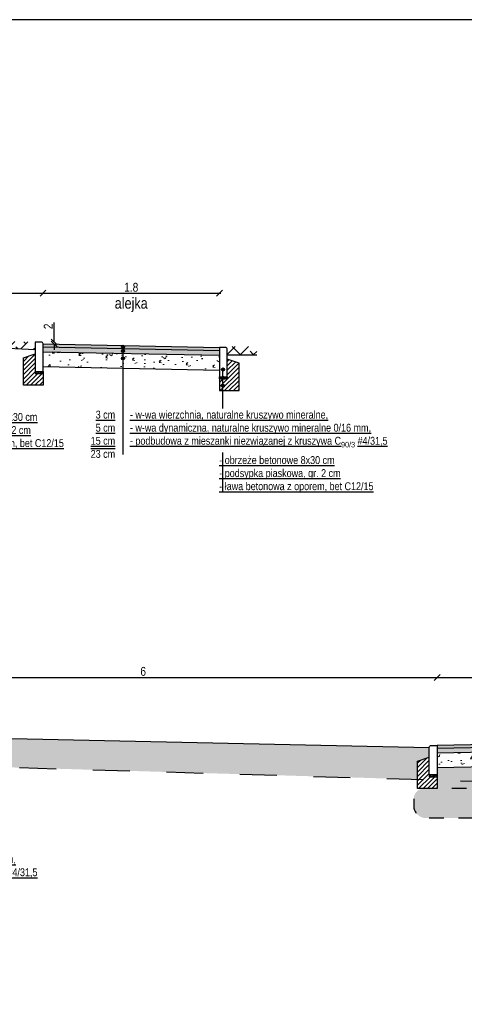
# Model space of a CAD drawing. Header units: metres. Extents: x 540 to 1285, y -13 to 406.
# Tile 12 of 16: x 803 to 894, y 205 to 406. Entities that reach past the tile are written whole.
import ezdxf

# ---------------------------------------------------------------- set-up
doc = ezdxf.new("R2010")
doc.units = ezdxf.units.M
doc.linetypes.add('1_1MM', pattern=[1, 0.5, -0.5])
for name, color, linetype in [('$DR - opis', 1, 'Continuous'), ('opis', 1, 'Continuous'), ('wypełnienie', 7, 'Continuous')]:
    doc.layers.add(name, color=color, linetype=linetype)
doc.layers.add('DR - wypełnienie', color=7, linetype='Continuous', lineweight=5)
doc.styles.add('ARIAL 2', font='ARIALN.TTF')
doc.dimstyles.new('przekroje normalne', dxfattribs={"dimscale": 30, "dimtxt": 0.3, "dimasz": 0.2, "dimexe": 0.08, "dimexo": 1, "dimgap": 0.05, "dimtad": 1, "dimdec": 1, "dimlfac": 0.01, "dimzin": 9, "dimdsep": 46, "dimtxsty": 'ARIAL 2', "dimblk": 'OBLIQUE', "dimcen": 0, "dimdle": 0.05, "dimse1": 1, "dimse2": 1, "dimclrt": 1, "dimadec": 0, "dimazin": 0, "dimtfac": 1, "dimtdec": 1, "dimtofl": 0, "dimtmove": 0, "dimatfit": 3, "dimldrblk": 'OBLIQUE', "dimfxl": 0.5, "dimfxlon": 1, "dimtolj": 1, "dimtzin": 1, "dimarcsym": 0})

# ---------------------------------------------------------------- blocks, each defined once
blk = doc.blocks.new('_OBLIQUE')
at = {"color": 0, "linetype": 'ByBlock'}
blk.add_line((-0.5, -0.5), (0.5, 0.5), dxfattribs=at)
blk = doc.blocks.new('*D105')
at = {"layer": '$DR - opis', "color": 0, "lineweight": -2, "transparency": 16777216}
for p, q in [((810.47, 340.2), (810.47, 344.18)), ((810.47, 339.8), (810.47, 338.6))]:
    blk.add_line(p, q, dxfattribs=at)
at = {"layer": 'Defpoints', "color": 0, "transparency": 16777216}
for p in [(807.82, 340.2), (808.22, 339.8), (810.47, 340.2)]:
    blk.add_point(p, dxfattribs=at)
at = {"layer": '$DR - opis', "color": 0, "lineweight": -2, "transparency": 16777216, "xscale": 1.2, "yscale": 1.2, "zscale": 1.2}
for p, rotation in [((810.47, 340.2), 270), ((810.47, 339.8), 90)]:
    blk.add_blockref('_OBLIQUE', p, dxfattribs=dict(at, rotation=rotation))
at = {"layer": '$DR - opis', "color": 1, "transparency": 16777216, "insert": (809.27, 343.39), "char_height": 1.8, "attachment_point": 5, "rotation": 90, "style": 'ARIAL 2'}
blk.add_mtext('\\A1;2', dxfattribs=at)
blk = doc.blocks.new('*D106')
at = {"layer": '$DR - opis', "color": 0, "lineweight": -2, "transparency": 16777216}
blk.add_line((780.12, 350.15), (808.52, 350.15), dxfattribs=at)
at = {"layer": 'Defpoints', "color": 0, "transparency": 16777216}
for p in [(808.22, 350.15), (808.22, 339.8), (780.42, 339.61)]:
    blk.add_point(p, dxfattribs=at)
at = {"layer": '$DR - opis', "color": 0, "lineweight": -2, "transparency": 16777216, "xscale": 1.2, "yscale": 1.2, "zscale": 1.2, "rotation": 180}
blk.add_blockref('_OBLIQUE', (780.42, 350.15), dxfattribs=at)
at = {"layer": '$DR - opis', "color": 0, "lineweight": -2, "transparency": 16777216, "xscale": 1.2, "yscale": 1.2, "zscale": 1.2}
blk.add_blockref('_OBLIQUE', (808.22, 350.15), dxfattribs=at)
at = {"layer": '$DR - opis', "color": 1, "transparency": 16777216, "insert": (794.32, 351.35), "char_height": 1.8, "attachment_point": 5, "style": 'ARIAL 2'}
blk.add_mtext('\\A1;1.4', dxfattribs=at)
blk = doc.blocks.new('*D107')
at = {"layer": '$DR - opis', "color": 0, "lineweight": -2, "transparency": 16777216}
blk.add_line((807.92, 350.15), (844.52, 350.15), dxfattribs=at)
at = {"layer": 'Defpoints', "color": 0, "transparency": 16777216}
for p in [(844.22, 350.15), (808.22, 339.8), (844.22, 339.08)]:
    blk.add_point(p, dxfattribs=at)
at = {"layer": '$DR - opis', "color": 0, "lineweight": -2, "transparency": 16777216, "xscale": 1.2, "yscale": 1.2, "zscale": 1.2, "rotation": 180}
blk.add_blockref('_OBLIQUE', (808.22, 350.15), dxfattribs=at)
at = {"layer": '$DR - opis', "color": 0, "lineweight": -2, "transparency": 16777216, "xscale": 1.2, "yscale": 1.2, "zscale": 1.2}
blk.add_blockref('_OBLIQUE', (844.22, 350.15), dxfattribs=at)
at = {"layer": '$DR - opis', "color": 1, "transparency": 16777216, "insert": (826.22, 351.37), "char_height": 1.8, "attachment_point": 5, "style": 'ARIAL 2'}
blk.add_mtext('\\A1;1.8', dxfattribs=at)
blk = doc.blocks.new('*D125')
at = {"layer": '$DR - opis', "color": 0, "lineweight": -2, "transparency": 16777216}
blk.add_line((768.35, 271.75), (888.95, 271.75), dxfattribs=at)
at = {"layer": 'Defpoints', "color": 0, "transparency": 16777216}
for p in [(888.65, 271.75), (768.65, 259.94), (888.65, 257.86)]:
    blk.add_point(p, dxfattribs=at)
at = {"layer": '$DR - opis', "color": 0, "lineweight": -2, "transparency": 16777216, "xscale": 1.2, "yscale": 1.2, "zscale": 1.2, "rotation": 180}
blk.add_blockref('_OBLIQUE', (768.65, 271.75), dxfattribs=at)
at = {"layer": '$DR - opis', "color": 0, "lineweight": -2, "transparency": 16777216, "xscale": 1.2, "yscale": 1.2, "zscale": 1.2}
blk.add_blockref('_OBLIQUE', (888.65, 271.75), dxfattribs=at)
at = {"layer": '$DR - opis', "color": 1, "transparency": 16777216, "insert": (828.65, 272.97), "char_height": 1.8, "attachment_point": 5, "style": 'ARIAL 2'}
blk.add_mtext('\\A1;6', dxfattribs=at)
blk = doc.blocks.new('*D126')
at = {"layer": '$DR - opis', "color": 0, "lineweight": -2, "transparency": 16777216}
blk.add_line((888.35, 271.75), (970.95, 271.75), dxfattribs=at)
at = {"layer": 'Defpoints', "color": 0, "transparency": 16777216}
for p in [(970.65, 271.75), (970.65, 259.5), (888.65, 257.86)]:
    blk.add_point(p, dxfattribs=at)
at = {"layer": '$DR - opis', "color": 0, "lineweight": -2, "transparency": 16777216, "xscale": 1.2, "yscale": 1.2, "zscale": 1.2, "rotation": 180}
blk.add_blockref('_OBLIQUE', (888.65, 271.75), dxfattribs=at)
at = {"layer": '$DR - opis', "color": 0, "lineweight": -2, "transparency": 16777216, "xscale": 1.2, "yscale": 1.2, "zscale": 1.2}
blk.add_blockref('_OBLIQUE', (970.65, 271.75), dxfattribs=at)
at = {"layer": '$DR - opis', "color": 1, "transparency": 16777216, "insert": (929.65, 272.95), "char_height": 1.8, "attachment_point": 5, "style": 'ARIAL 2'}
blk.add_mtext('\\A1;4.1', dxfattribs=at)

msp = doc.modelspace()

# ---------------------------------------------------------------- hatches: boundary and pattern name
at = {"layer": '$DR - opis', "transparency": 33554636}
h = msp.add_hatch(dxfattribs=at)
h.set_pattern_fill('ANSI38', color=82, scale=3)
h.set_pattern_definition([(45, (-1094981.4026, -1183564.1506), (-1.3470384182, 1.3470384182), []), (135, (-1094981.4026, -1183564.1506), (-4.0411152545, 1.3470384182), [4.7625, -2.8575])])
h.paths.add_polyline_path([(806.615, 338.638), (783.215, 339.802), (783.215, 340.802), (806.615, 340.202)])
at = {"layer": '$DR - opis'}
h = msp.add_hatch(dxfattribs=at)
h.set_pattern_fill('ANSI31')
h.set_pattern_definition([(45, (124.42484, 462.87264), (-0.4490128, 0.4490128), [])])
h.paths.add_polyline_path([(808.215, 333.802), (808.215, 331.402), (804.215, 331.402), (804.215, 337.002), (806.615, 337.786), (806.615, 333.802)])
h = msp.add_hatch(color=256, dxfattribs=at)
h.dxf.hatch_style = 1
h.paths.add_polyline_path([(824.213, 339.221, -1), (824.853, 339.221, -1)])
h = msp.add_hatch(color=256, dxfattribs=at)
h.dxf.hatch_style = 1
h.paths.add_polyline_path([(824.213, 338.359, -1), (824.853, 338.359, -1)])
at = {"layer": '$DR - opis', "transparency": 33554636}
h = msp.add_hatch(dxfattribs=at)
h.set_pattern_fill('ANSI38', color=82, scale=3)
h.set_pattern_definition([(45, (-1094918.8026, -1183566.3572), (-1.3470384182, 1.3470384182), []), (135, (-1094918.8026, -1183566.3572), (-4.0411152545, 1.3470384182), [4.7625, -2.8575])])
h.paths.add_polyline_path([(851.829, 339.312), (845.64, 339.303), (845.815, 337.595), (851.815, 337.595)])
at = {"layer": '$DR - opis'}
h = msp.add_hatch(color=256, dxfattribs=at)
h.dxf.hatch_style = 1
h.paths.add_polyline_path([(824.213, 336.867, -1), (824.853, 336.867, -1)])
h = msp.add_hatch(dxfattribs=at)
h.set_pattern_fill('ANSI31')
h.set_pattern_definition([(45, (160.42484, 461.75264), (-0.4490128, 0.4490128), [])])
h.paths.add_polyline_path([(844.215, 332.682), (844.215, 330.282), (848.215, 330.282), (848.215, 335.882), (845.815, 336.666), (845.815, 332.682)])
h = msp.add_hatch(color=256, dxfattribs=at)
h.dxf.hatch_style = 1
h.paths.add_polyline_path([(844.604, 334.581, -1), (845.244, 334.581, -1)])
h = msp.add_hatch(color=256, dxfattribs=at)
h.dxf.hatch_style = 1
h.paths.add_polyline_path([(844.604, 332.882, -1), (845.244, 332.882, -1)])
h = msp.add_hatch(color=256, dxfattribs=at)
h.dxf.hatch_style = 1
h.paths.add_polyline_path([(844.604, 331.258, -1), (845.244, 331.258, -1)])
h = msp.add_hatch(dxfattribs=at)
h.set_pattern_fill('ANSI31')
h.set_pattern_definition([(45, (368.85567, 380.5312), (-0.4490128, 0.4490128), [])])
h.paths.add_polyline_path([(888.646, 251.461), (888.646, 249.061), (884.646, 249.061), (884.646, 254.661), (887.046, 255.445), (887.046, 251.461)])
h = msp.add_hatch()
h.set_pattern_fill('AR-SAND', color=256, scale=0.03)
h.set_pattern_definition([(37.5, (25.831, 74.29766), (-0.00960019, 0.29364794), [0, -0.231648, 0, -0.25908, 0, -0.24765]), (7.5, (25.831, 74.29766), (0.26971397, 0.43009506), [0, -0.124968, 0, -0.208788, 0, -0.08001]), (327.5, (25.64355, 74.29766), (0.47459542, 0.00086231), [0, -0.0762, 0, -0.27432, 0, -0.35814]), (317.5, (25.64355, 74.29766), (0.45813387, 0.1337576), [0, -0.0381, 0, -0.179832, 0, -0.20574])])
h.paths.add_polyline_path([(806.615, 334.202), (808.215, 334.202), (808.215, 333.802), (806.615, 333.802)])
h = msp.add_hatch()
h.set_pattern_fill('AR-SAND', color=256, scale=0.03)
h.set_pattern_definition([(37.5, (61.831, 73.17766), (-0.00960019, 0.29364794), [0, -0.231648, 0, -0.25908, 0, -0.24765]), (7.5, (61.831, 73.17766), (0.26971397, 0.43009506), [0, -0.124968, 0, -0.208788, 0, -0.08001]), (327.5, (61.64355, 73.17766), (0.47459542, 0.00086231), [0, -0.0762, 0, -0.27432, 0, -0.35814]), (317.5, (61.64355, 73.17766), (0.45813387, 0.1337576), [0, -0.0381, 0, -0.179832, 0, -0.20574])])
h.paths.add_polyline_path([(845.815, 333.082), (844.215, 333.082), (844.215, 332.682), (845.815, 332.682)])
h = msp.add_hatch()
h.set_pattern_fill('AR-SAND', color=256, scale=0.03)
h.set_pattern_definition([(37.5, (270.26183, -8.04376), (-0.00960019, 0.29364794), [0, -0.231648, 0, -0.25908, 0, -0.24765]), (7.5, (270.26183, -8.04376), (0.26971397, 0.43009506), [0, -0.124968, 0, -0.208788, 0, -0.08001]), (327.5, (270.07437, -8.04376), (0.47459542, 0.00086231), [0, -0.0762, 0, -0.27432, 0, -0.35814]), (317.5, (270.07437, -8.04376), (0.45813387, 0.1337576), [0, -0.0381, 0, -0.179832, 0, -0.20574])])
h.paths.add_polyline_path([(887.046, 251.861), (888.646, 251.861), (888.646, 251.461), (887.046, 251.461)])
at = {"layer": 'DR - wypełnienie'}
h = msp.add_hatch(dxfattribs=at)
h.set_pattern_fill('HONEY', color=252, scale=0.2, angle=2)
h.set_pattern_definition([(2, (-1096616.37249, -1182902.98313), (0.186545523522, 0.116566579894), [0.127, -0.254]), (122, (-1096616.37249, -1182902.98313), (-0.1942223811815, 0.103269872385), [0.127, -0.254]), (62, (-1096616.37249, -1182902.98313), (-0.0076768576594, 0.219836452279), [-0.254, 0.127])])
h.paths.add_polyline_path([(844.215, 338.482), (844.215, 339.082), (808.215, 339.802), (808.215, 339.202)])
h = msp.add_hatch(dxfattribs=at)
h.set_pattern_fill('GRAVEL', color=252, scale=0.2, angle=2)
h.set_pattern_definition([(230.0127875, (-1096615.67688, -1182901.94222), (-7.8039276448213, -9.422092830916), [0.136688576, -13.5321934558]), (186.969741, (-1096615.764716, -1182902.046946), (12.1491150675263, 1.4408758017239), [0.234561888, -23.2216195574]), (134.5104471, (-1096615.997544, -1182902.07541), (10.5438475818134, -10.814612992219), [0.165392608, -16.37388911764]), (269.273689, (-1096616.38468, -1182902.343083), (0.3062233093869, 20.3430794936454), [0.213601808, -21.1465749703]), (294.83365418, (-1096616.387386, -1182902.556667), (-5.5024000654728, 12.0072835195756), [0.20945348, -20.73592309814]), (359.273689, (-1096616.29942, -1182902.746753), (-20.3430794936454, 0.3062233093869), [0.213601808, -21.1465749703]), (39.69424047, (-1096616.085834, -1182902.74946), (-12.845375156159, -10.6147633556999), [0.282477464, -27.9652461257]), (74.25532837, (-1096615.868478, -1182902.569045), (6.3275940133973, 22.58658898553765), [0.266687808, -26.40210264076]), (123.42956562, (-1096615.79611, -1182902.312363), (-8.5840011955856, 12.9162909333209), [0.2143252, -21.2182182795]), (177.2363583, (-1096615.91419, -1182902.133495), (11.2046497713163, -0.6253443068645), [0.244685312, -11.98957478]), (224.3974378, (-1096616.158587, -1182902.121697), (-11.7945361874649, -11.594686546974), [0.316431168, -31.3267090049]), (140.81407483, (-1096615.3791, -1182902.31813), (-7.320414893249, 5.8440812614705), [0.108001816, -10.69222632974]), (173.4692344, (-1096615.46281, -1182902.249893), (13.2708698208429, -1.5698096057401), [0.205472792, -20.3418555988]), (227, (-1096615.66695, -1182902.2265), (0.03545788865, -1.01538108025), [0.143683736, -1.2931572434]), (205.19859051, (-1096615.74228, -1182902.10716), (5.005989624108, 2.2080516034), [0.077376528, -7.66024894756]), (293.80140949, (-1096615.8123, -1182902.1401), (-1.12175474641, 3.010685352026), [0.109426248, -5.361901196]), (32.96375653, (-1096615.76813, -1182902.24022), (2.975227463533, 2.137135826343), [0.177727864, -5.74651926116]), (163.56505118, (-1096615.61902, -1182902.14352), (2.0662200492, -0.944465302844), [0.128514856, -3.0843592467]), (18.389540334, (-1096616.401215, -1182902.16067), (10.0474371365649, 3.4007221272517), [0.1800352, -17.823530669]), (72.34617594, (-1096616.23037, -1182902.10387), (-3.6714875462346, -11.3110234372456), [0.151039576, -14.9528862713]), (295.19859051, (-1096615.62611, -1182901.94044), (-2.208051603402, 5.005989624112), [0.15475204, -7.58287343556]), (345.61045967, (-1096615.56022, -1182902.08047), (-10.2601844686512, 2.691564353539), [0.1800352, -17.823530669]), (341.44395478, (-1096616.37923, -1182902.7902), (-5.147821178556, 1.853472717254), [0.17361408, -8.50709372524]), (296.7751406, (-1096616.21464, -1182902.845455), (-5.4669421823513, 10.9919024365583), [0.145468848, -14.4014373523]), (68.80140949, (-1096615.5805, -1182902.95547), (1.853472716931, 5.147821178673), [0.15475204, -7.58287343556]), (19.35402464, (-1096615.52454, -1182902.81119), (-13.0581224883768, -4.5224768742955), [0.170313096, -16.8609503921]), (71.44395478, (-1096616.07803, -1182902.97284), (-1.85347271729, -5.147821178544), [0.08680704, -8.59390076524]), (103.309932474, (-1096615.64142, -1182902.9576), (-1.15721263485, 4.026066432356), [0.05180584, -5.1287979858]), (167.963756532, (-1096615.65335, -1182902.90718), (3.081601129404, -0.909007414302), [0.20945348, -3.9796218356]), (188.00900596, (-1096615.858195, -1182902.863506), (10.1183529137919, 1.3699599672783), [0.1941068, -19.21654594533]), (305.69006753, (-1096615.76494, -1182902.3316), (-1.08629685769, 1.99530427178), [0.146529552, -3.5167105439]), (355.15722659, (-1096615.679456, -1182902.450616), (17.332394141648, -1.4279780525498), [0.255822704, -25.326403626]), (62.9453959, (-1096615.42455, -1182902.47221), (-3.8133191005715, -7.249499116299), [0.104603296, -10.35575692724]), (92, (-1096615.377, -1182902.3791), (-1.0508389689, 0.9799231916), [0.06096, -0.95504]), (122.25643716, (-1096615.87957, -1182902.83375), (4.309729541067, -6.965836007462), [0.141146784, -13.9735763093]), (50.0127875, (-1096615.9549, -1182902.71439), (7.803927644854, 9.4220928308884), [0.273377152, -13.3955048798]), (2, (-1096615.7792, -1182902.5049), (0.9799231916, 1.0508389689), [0.26416, -0.75184]), (327.3048465, (-1096615.51522, -1182902.49571), (10.4020160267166, -6.7530886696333), [0.160643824, -15.90372668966]), (256.0546041, (-1096615.38003, -1182902.58249), (-0.873549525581, -4.096982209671), [0.147931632, -7.2486600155]), (209.64597536, (-1096615.415683, -1182902.72606), (-18.9376616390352, -10.827510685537), [0.24085804, -23.8449857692]), (177.42607874, (-1096615.625012, -1182902.845197), (-13.2354119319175, 0.5544285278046), [0.254811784, -25.2263385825])])
h.paths.add_polyline_path([(844.215, 337.482), (844.215, 338.482), (808.215, 339.202), (808.215, 338.202)])
at = {"layer": 'DR - wypełnienie', "lineweight": 5}
h = msp.add_hatch(dxfattribs=at)
h.set_pattern_fill('AR-CONC', color=252, scale=0.15)
h.set_pattern_definition([(50, (-1096616.3725, -1182902.983), (5.46554007, -0.478172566), [0.5715, -6.2865]), (355, (-1096616.3725, -1182902.983), (-1.057302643, 5.731705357), [0.4572, -5.029217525]), (100.4514447, (-1096615.917, -1182903.023), (4.408237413, 5.253532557), [0.485700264, -5.342707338]), (46.1842, (-1096616.3725, -1182901.459), (8.132371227, -1.261269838), [0.85725, -9.42975]), (96.6355576, (-1096615.695, -1182901.564), (7.12212402, 7.422783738), [0.728550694, -8.014068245]), (351.18415117, (-1096616.3725, -1182901.459), (7.12212402, 7.422783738), [0.68579901, -7.543791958]), (21, (-1096615.6105, -1182901.84), (4.548431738, -3.067955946), [0.5715, -6.2865]), (326, (-1096615.6105, -1182901.84), (1.85406085, 5.525638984), [0.4572, -5.0292]), (71.451445, (-1096615.2315, -1182902.096), (6.402492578, 2.457683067), [0.485700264, -5.342698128]), (37.5, (-1096616.3725, -1182902.9831), (0.0926580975, 2.5366511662), [0, -4.96824, 0, -5.1054, 0, -5.04825]), (7.5, (-1096616.3725, -1182902.983), (2.0045898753, 3.0054172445), [0, -2.91084, 0, -4.85394, 0, -1.92405]), (327.5, (-1096618.0718, -1182902.9831), (4.067717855, -0.1718623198), [0, -1.905, 0, -5.9436, 0, -7.8867]), (317.5, (-1096618.8338, -1182902.983), (4.4438754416, 0.762794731), [0, -2.4765, 0, -3.94716, 0, -5.6007])])
h.paths.add_polyline_path([(844.215, 334.482), (844.215, 337.482), (808.215, 338.202), (808.215, 335.202)])
at = {"layer": 'DR - wypełnienie'}
h = msp.add_hatch(dxfattribs=at)
h.set_pattern_fill('HONEY', color=252, scale=0.2, angle=2)
h.set_pattern_definition([(2, (-1096409.94167, -1182984.16454), (0.186545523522, 0.116566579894), [0.127, -0.254]), (122, (-1096409.94167, -1182984.16454), (-0.1942223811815, 0.103269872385), [0.127, -0.254]), (62, (-1096409.94167, -1182984.16454), (-0.0076768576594, 0.219836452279), [-0.254, 0.127])])
h.paths.add_polyline_path([(888.646, 257.261), (888.646, 257.861), (970.646, 259.501), (970.646, 258.901)])
h = msp.add_hatch(dxfattribs=at)
h.set_pattern_fill('GRAVEL', color=252, scale=0.2, angle=2)
h.set_pattern_definition([(230.0127875, (-1096409.24605, -1182983.123634), (-7.8039276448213, -9.422092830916), [0.136688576, -13.5321934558]), (186.969741, (-1096409.333887, -1182983.228363), (12.1491150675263, 1.4408758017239), [0.234561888, -23.2216195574]), (134.5104471, (-1096409.566716, -1182983.256826), (10.5438475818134, -10.814612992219), [0.165392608, -16.37388911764]), (269.273689, (-1096409.95385, -1182983.5245), (0.3062233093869, 20.3430794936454), [0.213601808, -21.1465749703]), (294.83365418, (-1096409.95656, -1182983.738085), (-5.5024000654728, 12.0072835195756), [0.20945348, -20.73592309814]), (359.273689, (-1096409.86859, -1182983.92817), (-20.3430794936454, 0.3062233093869), [0.213601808, -21.1465749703]), (39.69424047, (-1096409.655005, -1182983.930878), (-12.845375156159, -10.6147633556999), [0.282477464, -27.9652461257]), (74.25532837, (-1096409.43765, -1182983.750463), (6.3275940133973, 22.58658898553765), [0.266687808, -26.40210264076]), (123.42956562, (-1096409.365283, -1182983.49378), (-8.5840011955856, 12.9162909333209), [0.2143252, -21.2182182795]), (177.2363583, (-1096409.48336, -1182983.31491), (11.2046497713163, -0.6253443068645), [0.244685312, -11.98957478]), (224.3974378, (-1096409.72776, -1182983.303115), (-11.7945361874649, -11.594686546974), [0.316431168, -31.3267090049]), (140.81407483, (-1096408.94827, -1182983.49955), (-7.320414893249, 5.8440812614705), [0.108001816, -10.69222632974]), (173.4692344, (-1096409.03198, -1182983.43131), (13.2708698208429, -1.5698096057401), [0.205472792, -20.3418555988]), (227, (-1096409.2361, -1182983.40794), (0.03545788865, -1.01538108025), [0.143683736, -1.2931572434]), (205.19859051, (-1096409.31145, -1182983.28858), (5.005989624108, 2.2080516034), [0.077376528, -7.66024894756]), (293.80140949, (-1096409.38147, -1182983.32152), (-1.12175474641, 3.010685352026), [0.109426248, -5.361901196]), (32.96375653, (-1096409.3373, -1182983.42164), (2.975227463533, 2.137135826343), [0.177727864, -5.74651926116]), (163.56505118, (-1096409.1882, -1182983.32494), (2.0662200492, -0.944465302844), [0.128514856, -3.0843592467]), (18.389540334, (-1096409.970386, -1182983.342086), (10.0474371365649, 3.4007221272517), [0.1800352, -17.823530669]), (72.34617594, (-1096409.799544, -1182983.28529), (-3.6714875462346, -11.3110234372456), [0.151039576, -14.9528862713]), (295.19859051, (-1096409.19528, -1182983.12186), (-2.208051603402, 5.005989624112), [0.15475204, -7.58287343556]), (345.61045967, (-1096409.12939, -1182983.261887), (-10.2601844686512, 2.691564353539), [0.1800352, -17.823530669]), (341.44395478, (-1096409.9484, -1182983.97162), (-5.147821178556, 1.853472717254), [0.17361408, -8.50709372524]), (296.7751406, (-1096409.783814, -1182984.02687), (-5.4669421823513, 10.9919024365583), [0.145468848, -14.4014373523]), (68.80140949, (-1096409.14967, -1182984.13689), (1.853472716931, 5.147821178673), [0.15475204, -7.58287343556]), (19.35402464, (-1096409.09371, -1182983.992607), (-13.0581224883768, -4.5224768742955), [0.170313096, -16.8609503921]), (71.44395478, (-1096409.6472, -1182984.15426), (-1.85347271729, -5.147821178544), [0.08680704, -8.59390076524]), (103.309932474, (-1096409.2106, -1182984.13902), (-1.15721263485, 4.026066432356), [0.05180584, -5.1287979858]), (167.963756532, (-1096409.22252, -1182984.0886), (3.081601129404, -0.909007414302), [0.20945348, -3.9796218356]), (188.00900596, (-1096409.427367, -1182984.044923), (10.1183529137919, 1.3699599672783), [0.1941068, -19.21654594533]), (305.69006753, (-1096409.3341, -1182983.51302), (-1.08629685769, 1.99530427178), [0.146529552, -3.5167105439]), (355.15722659, (-1096409.248627, -1182983.632034), (17.332394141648, -1.4279780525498), [0.255822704, -25.326403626]), (62.9453959, (-1096408.99372, -1182983.65363), (-3.8133191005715, -7.249499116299), [0.104603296, -10.35575692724]), (92, (-1096408.9461, -1182983.5605), (-1.0508389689, 0.9799231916), [0.06096, -0.95504]), (122.25643716, (-1096409.44874, -1182984.01517), (4.309729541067, -6.965836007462), [0.141146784, -13.9735763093]), (50.0127875, (-1096409.52407, -1182983.89581), (7.803927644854, 9.4220928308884), [0.273377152, -13.3955048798]), (2, (-1096409.3484, -1182983.6863), (0.9799231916, 1.0508389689), [0.26416, -0.75184]), (327.3048465, (-1096409.084394, -1182983.67713), (10.4020160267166, -6.7530886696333), [0.160643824, -15.90372668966]), (256.0546041, (-1096408.9492, -1182983.7639), (-0.873549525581, -4.096982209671), [0.147931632, -7.2486600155]), (209.64597536, (-1096408.984854, -1182983.907476), (-18.9376616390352, -10.827510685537), [0.24085804, -23.8449857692]), (177.42607874, (-1096409.194184, -1182984.026614), (-13.2354119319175, 0.5544285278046), [0.254811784, -25.2263385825])])
h.paths.add_polyline_path([(888.646, 256.261), (888.646, 257.261), (970.646, 258.901), (970.646, 257.901)])
at = {"layer": 'DR - wypełnienie', "lineweight": 5}
h = msp.add_hatch(dxfattribs=at)
h.set_pattern_fill('AR-CONC', color=252, scale=0.15)
h.set_pattern_definition([(50, (-1096409.9417, -1182984.1645), (5.46554007, -0.478172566), [0.5715, -6.2865]), (355, (-1096409.9417, -1182984.1645), (-1.057302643, 5.731705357), [0.4572, -5.029217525]), (100.4514447, (-1096409.486, -1182984.2044), (4.408237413, 5.253532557), [0.485700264, -5.342707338]), (46.1842, (-1096409.942, -1182982.6405), (8.132371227, -1.261269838), [0.85725, -9.42975]), (96.6355576, (-1096409.264, -1182982.746), (7.12212402, 7.422783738), [0.728550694, -8.014068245]), (351.18415117, (-1096409.942, -1182982.6405), (7.12212402, 7.422783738), [0.68579901, -7.543791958]), (21, (-1096409.1797, -1182983.0215), (4.548431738, -3.067955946), [0.5715, -6.2865]), (326, (-1096409.1797, -1182983.0215), (1.85406085, 5.525638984), [0.4572, -5.0292]), (71.451445, (-1096408.8006, -1182983.277), (6.402492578, 2.457683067), [0.485700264, -5.342698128]), (37.5, (-1096409.9417, -1182984.1645), (0.0926580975, 2.5366511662), [0, -4.96824, 0, -5.1054, 0, -5.04825]), (7.5, (-1096409.9417, -1182984.1645), (2.0045898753, 3.0054172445), [0, -2.91084, 0, -4.85394, 0, -1.92405]), (327.5, (-1096411.641, -1182984.1645), (4.067717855, -0.1718623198), [0, -1.905, 0, -5.9436, 0, -7.8867]), (317.5, (-1096412.403, -1182984.1645), (4.4438754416, 0.762794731), [0, -2.4765, 0, -3.94716, 0, -5.6007])])
h.paths.add_polyline_path([(888.646, 253.261), (888.646, 256.261), (970.646, 257.901), (970.646, 254.901)])
at = {"layer": 'wypełnienie', "lineweight": 5}
h = msp.add_hatch(dxfattribs=at)
h.set_pattern_fill('AR-SAND', color=256, scale=0.3, style=0)
h.set_pattern_definition([(37.5, (828.2313, 826.953), (-0.096002, 2.9364794), [0, -2.31648, 0, -2.5908, 0, -2.4765]), (7.5, (828.2313, 826.953), (2.69714, 4.30095), [0, -1.24968, 0, -2.08788, 0, -0.8001]), (327.5, (826.3568, 826.953), (4.745954, 0.008623), [0, -0.762, 0, -2.7432, 0, -3.5814]), (317.5, (826.357, 826.953), (4.581339, 1.337576), [0, -0.381, 0, -1.79832, 0, -2.0574])])
h.paths.add_polyline_path([(884.646, 254.661), (887.046, 255.445), (887.046, 257.461), (770.246, 259.962), (770.246, 257.925), (772.646, 257.141), (772.646, 254.3), (782.051, 253.965), (884.646, 250.928)])
h.paths.add_polyline_path([(1168.646, 253.761), (1171.046, 254.545), (1171.046, 256.188), (1054.246, 257.307), (1054.246, 255.445), (1056.646, 254.661), (1056.646, 249.081, -0.4141978), (1058.646, 247.082), (1058.646, 244.957), (1067.579, 244.639), (1107.476, 243.386), (1168.68, 242.156, -0.5724976), (1172.184, 248.125), (1168.646, 248.161)])
h = msp.add_hatch(dxfattribs=at)
h.set_pattern_fill('AR-SAND', color=256, scale=0.3, style=0)
h.set_pattern_definition([(37.5, (256.3589, 574.599), (-0.096002, 2.9364794), [0, -2.31648, 0, -2.5908, 0, -2.4765]), (7.5, (256.359, 574.599), (2.69714, 4.30095), [0, -1.24968, 0, -2.08788, 0, -0.8001]), (327.5, (254.4844, 574.599), (4.745954, 0.008623), [0, -0.762, 0, -2.7432, 0, -3.5814]), (317.5, (254.4844, 574.599), (4.581339, 1.337576), [0, -0.381, 0, -1.79832, 0, -2.0574])])
h.paths.add_polyline_path([(1058.642, 244.957), (942.992, 249.068), (888.646, 249.061), (888.646, 249.061), (885.863, 249.061, 0.3861313), (883.863, 247.04), (883.884, 245.04, 0.2775248), (885.884, 243.061), (1056.646, 243.081, 0.3960176)])
h.paths.add_polyline_path([(920.682, 249.861), (888.646, 250.809), (888.646, 249.061), (942.992, 249.068)])
h.paths.add_polyline_path([(1052.646, 253.261), (970.646, 254.901), (888.646, 253.261), (888.646, 251.861), (888.646, 250.809), (920.682, 249.861), (942.992, 249.068), (1052.646, 249.081), (1052.646, 251.861)])
h.paths.add_polyline_path([(1056.646, 249.081), (1056.646, 249.061), (1052.646, 249.061), (943.188, 249.061), (1058.642, 244.957, 0.0156342), (1058.646, 245.082), (1058.646, 247.082, 0.4141978)])

# ---------------------------------------------------------------- linework, layer by layer
at = {"layer": '$DR - opis', "color": 82, "transparency": 33554636, "flags": 128}
msp.add_lwpolyline([(783.215, 339.802), (806.615, 338.638)], dxfattribs=at)
at = {"layer": '$DR - opis', "transparency": 33554687, "flags": 128}
for points in [[(808.215, 339.802), (844.215, 339.082)], [(808.215, 334.202), (808.215, 331.402), (804.215, 331.402), (804.215, 337.002), (806.615, 337.786)], [(808.215, 339.202), (844.215, 338.482)], [(808.215, 338.202), (844.215, 337.482)], [(824.51, 339.462), (824.51, 317.272)], [(844.215, 333.082), (844.215, 330.282), (848.215, 330.282), (848.215, 335.882), (845.815, 336.666)], [(808.215, 335.202), (844.215, 334.482)], [(844.851, 334.591), (844.851, 326.614)], [(844.851, 317.652), (844.851, 309.485)], [(970.646, 259.501), (888.646, 257.861)], [(970.646, 258.901), (888.646, 257.261)], [(970.646, 257.901), (888.646, 256.261)], [(888.646, 251.861), (888.646, 249.061), (884.646, 249.061), (884.646, 254.661), (887.046, 255.445)], [(970.646, 254.901), (888.646, 253.261)]]:
    msp.add_lwpolyline(points, dxfattribs=at)
at = {"layer": '$DR - opis', "color": 94, "transparency": 33554687, "flags": 128}
for points in [[(845.815, 337.595), (851.815, 337.595)], [(770.246, 259.962), (887.046, 257.461)]]:
    msp.add_lwpolyline(points, dxfattribs=at)
at = {"layer": '$DR - opis', "color": 192, "linetype": '1_1MM', "lineweight": 30, "ltscale": 6, "flags": 128}
msp.add_lwpolyline([(1056.646, 249.081), (885.863, 249.061, 0.3861313), (883.863, 247.04), (883.884, 245.04, 0.2775248), (885.884, 243.061), (1056.647, 243.081, 0.4142141), (1058.646, 245.082), (1058.646, 247.082, 0.4142136)], format="xyb", close=True, dxfattribs=at)
at = {"layer": '$DR - opis'}
for centre in [(824.533, 339.221), (824.533, 338.359), (824.533, 336.867), (844.924, 334.581), (844.924, 332.882), (844.924, 331.258)]:
    msp.add_circle(centre, 0.32, dxfattribs=at)
at = {"linetype": 'Continuous'}
msp.add_lwpolyline([(570.089, 0.354), (1285.089, 0.354), (1285.089, 405.983), (570.089, 405.983)], close=True, dxfattribs=at)
at = {"color": 2}
for points in [[(807.815, 340.202), (806.615, 340.202), (806.615, 334.202), (808.215, 334.202), (808.215, 339.802, 0.4142136)], [(845.415, 339.082), (844.215, 339.082), (844.215, 333.082), (845.815, 333.082), (845.815, 338.682, 0.4142136)], [(887.446, 257.861), (888.646, 257.861), (888.646, 251.861), (887.046, 251.861), (887.046, 257.461, -0.4142136)]]:
    msp.add_lwpolyline(points, format="xyb", close=True, dxfattribs=at)
at = {"color": 1}
for points in [[(806.615, 334.202), (806.615, 333.802), (808.215, 333.802), (808.215, 334.202)], [(845.815, 333.082), (845.815, 332.682), (844.215, 332.682), (844.215, 333.082)], [(887.046, 251.861), (887.046, 251.461), (888.646, 251.461), (888.646, 251.861)]]:
    msp.add_lwpolyline(points, dxfattribs=at)
at = {"color": 32, "linetype": '1_1MM', "lineweight": 30, "ltscale": 15, "flags": 128}
msp.add_lwpolyline([(713.471, 256.412), (782.051, 253.965), (920.682, 249.861), (1067.579, 244.639), (1107.476, 243.386), (1246.549, 240.591)], dxfattribs=at)

# ---------------------------------------------------------------- texts
at = {"layer": 'opis', "style": 'ARIAL 2'}
for s, insert, char_height, width, attachment_point in [('\\A1;\\pt12.214;alejka', (826.215, 349.255), 2.25, 61.68964, 2), ('\\A1;\\pt8;{\\L  3 cm^I- w-wa wierzchnia, naturalne kruszywo mineralne, \\P  5 cm^I- w-wa dynamiczna, naturalne kruszywo mineralne 0/16 mm, \\P15 cm^I- podbudowa z mieszanki niezwiązanej z kruszywa C\\H0.7x;\\S^ 90\\/3;\\H1.4286x; \\H0.99998x;#4/31,5\\P\\l\\O23 cm}', (817.947, 321.358), 1.6, 75.17282, 4), ('\\A1;\\pt9.6;{\\L- krawężnik betonowy 15x30 cm\\P- podsypka piaskowa, gr. 2 cm\\P- ława betonowa z oporem, bet C12/15}', (780.978, 321.993), 1.6, 75.17282, 4), ('\\A1;\\pt9.6;{\\L- obrzeże betonowe 8x30 cm\\P- podsypka piaskowa, gr. 2 cm\\P- ława betonowa z oporem, bet C12/15}', (844.175, 313.194), 1.6, 75.17282, 4), ('\\A1;\\pt8;{\\L  8 cm^I- płyta betonowa ażurowa, kolor szary\\P  5 cm^I- podsypka grysowa 2/8\\P20 cm^I- podbudowa z mieszanki niezwiązanej z kruszywa C\\H0.7x;\\S^ 90\\/3;\\H1.4286x;, #4/31,5\\P10 cm^I- warstwa odsączająca\\P\\l\\O43 cm}', (740.144, 305.753), 1.6, 75.17282, 4), ('\\A1;\\pt8;{\\L  3 cm^I- w-wa wierzchnia, naturalne kruszywo mineralne, \\P  5 cm^I- w-wa dynamiczna, naturalne kruszywo mineralne 0/16 mm, \\P15 cm^I- podbudowa z mieszanki niezwiązanej z kruszywa C\\H0.7x;\\S^ 90\\/3;\\H1.4286x; , #4/31,5\\P\\H0.99998x;15 cm^I- podsypka piaskowa\\P30 cm^I- materac z gruntu niespoistego + geowłóknina}', (745.483, 231.732), 1.6, 75.17282, 4)]:
    msp.add_mtext(s, dxfattribs=dict(at, insert=insert, char_height=char_height, width=width, attachment_point=attachment_point))

# ---------------------------------------------------------------- dimensions: what is measured, and where the dimension line sits
at = {"layer": '$DR - opis', "transparency": 33554636}
for base, p1, p2, picture, middle in [((808.215, 350.147), (780.416, 339.606), (808.215, 339.802), '*D106', (794.315, 351.35)), ((844.215, 350.147), (808.215, 339.802), (844.215, 339.082), '*D107', (826.215, 351.366)), ((888.646, 271.75), (768.646, 259.941), (888.646, 257.861), '*D125', (828.646, 272.969)), ((970.646, 271.75), (888.646, 257.861), (970.646, 259.501), '*D126', (929.646, 272.953))]:
    dim = msp.add_linear_dim(base=base, p1=p1, p2=p2, dimstyle='przekroje normalne', override={"dimscale": 6, "dimlfac": 0.05, "dimtmove": 1}, dxfattribs=at)
    dim.commit()
    dim.dimension.update_dxf_attribs({"geometry": picture, "text_midpoint": middle})
dim = msp.add_linear_dim(base=(810.471, 340.202), p1=(808.215, 339.802), p2=(807.815, 340.202), angle=90, dimstyle='przekroje normalne', override={"dimscale": 6, "dimdec": 0, "dimlfac": 5}, dxfattribs=at)
dim.commit()
dim.dimension.update_dxf_attribs({"geometry": '*D105', "text_midpoint": (809.267, 343.392)})

doc.saveas('drawing.dxf')
